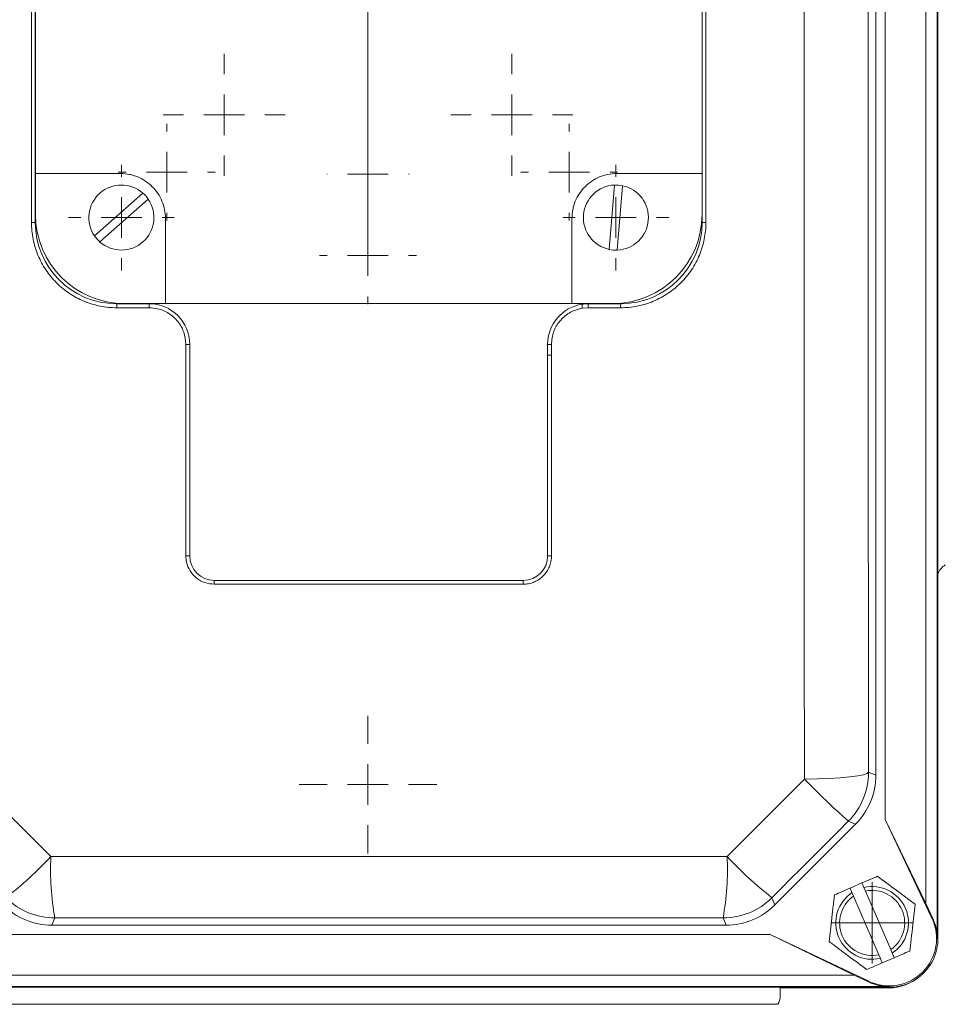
# Model space of a CAD drawing. Header units: millimetres. Extents: x 62 to 845, y 148 to 834.
# Tile 8 of 27: x 135 to 249, y 148 to 269. Entities that reach past the tile are written whole.
import ezdxf

# ---------------------------------------------------------------- set-up
doc = ezdxf.new("R2010")
doc.units = ezdxf.units.MM

# ---------------------------------------------------------------- blocks, each defined once
blk = doc.blocks.new('SW_CENTERMARKSYMBOL_6')
at = {"color": 0, "linetype": 'Continuous', "lineweight": 0}
for p, q in [((0, 5), (0, 7.5)), ((0, 0), (0, 2.5)), ((-5, 0), (-7.5, 0)), ((0, 0), (-2.5, 0)), ((0, 0), (0, -2.5)), ((0, 0), (2.5, 0)), ((5, 0), (7.5, 0)), ((0, -5), (0, -7.5))]:
    blk.add_line(p, q, dxfattribs=at)
blk = doc.blocks.new('SW_CENTERMARKSYMBOL_7')
at = {"color": 0, "linetype": 'Continuous', "lineweight": 0}
for p, q in [((0, 5), (0, 35)), ((0, 0), (0, 2.5)), ((-5, 0), (-35, 0)), ((0, 0), (-2.5, 0)), ((0, 0), (0, -2.5)), ((0, 0), (2.5, 0)), ((5, 0), (35, 0)), ((0, -5), (0, -35))]:
    blk.add_line(p, q, dxfattribs=at)
blk = doc.blocks.new('SW_CENTERMARKSYMBOL_9')
at = {"color": 0, "linetype": 'Continuous', "lineweight": 0}
for p, q in [((0, 5), (0, 7.5)), ((0, 0), (0, 2.5)), ((-5, 0), (-7.5, 0)), ((0, 0), (-2.5, 0)), ((0, 0), (0, -2.5)), ((0, 0), (2.5, 0)), ((5, 0), (7.5, 0)), ((0, -5), (0, -7.5))]:
    blk.add_line(p, q, dxfattribs=at)
blk = doc.blocks.new('SW_CENTERMARKSYMBOL_19')
at = {"color": 0, "linetype": 'Continuous', "lineweight": 0}
for p, q in [((0, 5), (0, 5.95)), ((0, 0), (0, 2.5)), ((-5, 0), (-5.95, 0)), ((0, 0), (-2.5, 0)), ((0, 0), (0, -2.5)), ((0, 0), (2.5, 0)), ((5, 0), (5.95, 0)), ((0, -5), (0, -5.95))]:
    blk.add_line(p, q, dxfattribs=at)
blk = doc.blocks.new('SW_CENTERMARKSYMBOL_20')
at = {"color": 0, "linetype": 'Continuous', "lineweight": 0}
for p, q in [((0, 5), (0, 5.95)), ((0, 0), (0, 2.5)), ((-5, 0), (-5.95, 0)), ((0, 0), (-2.5, 0)), ((0, 0), (0, -2.5)), ((0, 0), (2.5, 0)), ((5, 0), (5.95, 0)), ((0, -5), (0, -5.95))]:
    blk.add_line(p, q, dxfattribs=at)
blk = doc.blocks.new('SW_CENTERMARKSYMBOL_21')
at = {"color": 0, "linetype": 'Continuous', "lineweight": 0}
for p, q in [((0, 5), (0, 5.05)), ((0, 0), (0, 2.5)), ((-5, 0), (-5.05, 0)), ((0, 0), (-2.5, 0)), ((0, 0), (0, -2.5)), ((0, 0), (2.5, 0)), ((5, 0), (5.05, 0)), ((0, -5), (0, -5.05))]:
    blk.add_line(p, q, dxfattribs=at)
blk = doc.blocks.new('SW_CENTERMARKSYMBOL_22')
at = {"color": 0, "linetype": 'Continuous', "lineweight": 0}
for p, q in [((0, 5), (0, 5.95)), ((0, 0), (0, 2.5)), ((-5, 0), (-5.95, 0)), ((0, 0), (-2.5, 0)), ((0, 0), (0, -2.5)), ((0, 0), (2.5, 0)), ((5, 0), (5.95, 0)), ((0, -5), (0, -5.95))]:
    blk.add_line(p, q, dxfattribs=at)
blk = doc.blocks.new('SW_CENTERMARKSYMBOL_24')
at = {"color": 0, "linetype": 'Continuous', "lineweight": 0}
for p, q in [((0, 5), (0, 8.47)), ((0, 0), (0, 2.5)), ((-5, 0), (-8.47, 0)), ((0, 0), (-2.5, 0)), ((0, 0), (0, -2.5)), ((0, 0), (2.5, 0)), ((5, 0), (8.47, 0)), ((0, -5), (0, -8.47))]:
    blk.add_line(p, q, dxfattribs=at)
blk = doc.blocks.new('SW_CENTERMARKSYMBOL_27')
at = {"color": 0, "linetype": 'Continuous', "lineweight": 0}
for p, q in [((0, 2.5), (0, 5)), ((0, 0), (0, 2.5)), ((-2.5, 0), (-5, 0)), ((0, 0), (-2.5, 0)), ((0, 0), (0, -2.5)), ((0, 0), (2.5, 0)), ((2.5, 0), (5, 0)), ((0, -2.5), (0, -5))]:
    blk.add_line(p, q, dxfattribs=at)
blk = doc.blocks.new('SW_CENTERMARKSYMBOL_28')
at = {"color": 0, "linetype": 'Continuous', "lineweight": 0}
for p, q in [((0, 5), (0, 6.5)), ((0, 0), (0, 2.5)), ((-5, 0), (-6.5, 0)), ((0, 0), (-2.5, 0)), ((0, 0), (0, -2.5)), ((0, 0), (2.5, 0)), ((5, 0), (6.5, 0)), ((0, -5), (0, -6.5))]:
    blk.add_line(p, q, dxfattribs=at)
blk = doc.blocks.new('SW_CENTERMARKSYMBOL_31')
at = {"color": 0, "linetype": 'Continuous', "lineweight": 0}
for p, q in [((0, 5), (0, 6.5)), ((0, 0), (0, 2.5)), ((-5, 0), (-6.5, 0)), ((0, 0), (-2.5, 0)), ((0, 0), (0, -2.5)), ((0, 0), (2.5, 0)), ((5, 0), (6.5, 0)), ((0, -5), (0, -6.5))]:
    blk.add_line(p, q, dxfattribs=at)

msp = doc.modelspace()

# ---------------------------------------------------------------- linework, layer by layer
at = {"color": 7, "linetype": 'Continuous', "lineweight": 15}
for p, q in [((247.82, 333.89), (247.82, 155.89)), ((247.9, 155.89), (247.9, 333.89)), ((247.91, 333.89), (247.91, 155.89)), ((246.41, 329.58), (246.41, 160.2)), ((241.41, 319.25), (241.41, 170.53)), ((240.27, 175.94), (240.27, 313.83)), ((136.44, 243.89), (136.44, 305.84)), ((136.91, 305.89), (136.91, 243.89)), ((218.91, 243.89), (218.91, 305.89)), ((219.38, 305.84), (219.38, 243.89)), ((136.92, 249.89), (136.92, 299.89)), ((218.9, 299.89), (218.9, 249.89)), ((136.92, 249.89), (147.41, 249.89)), ((136.92, 244.89), (136.92, 249.89)), ((208.41, 249.89), (218.9, 249.89)), ((218.9, 249.89), (218.9, 244.89)), ((207.48, 240.57), (208.15, 248.48)), ((209.14, 248.4), (208.48, 240.49)), ((144.2, 242.22), (150.14, 247.49)), ((150.8, 246.74), (144.86, 241.48)), ((152.91, 244.39), (152.91, 233.9)), ((202.91, 233.9), (202.91, 244.39)), ((146.91, 233.89), (150.91, 233.89)), ((152.91, 233.9), (147.91, 233.9)), ((202.91, 233.9), (152.91, 233.9)), ((207.91, 233.9), (202.91, 233.9)), ((204.91, 233.89), (208.91, 233.89)), ((150.93, 233.4), (146.93, 233.4)), ((204.89, 233.4), (204.2, 233.34)), ((208.89, 233.4), (204.89, 233.4)), ((155.42, 202.92), (155.42, 228.9)), ((155.91, 228.89), (155.91, 202.89)), ((199.91, 227.56), (199.91, 228.89)), ((199.91, 202.89), (199.91, 227.56)), ((200.39, 227.57), (200.39, 202.92)), ((158.91, 199.89), (196.91, 199.89)), ((196.89, 199.42), (158.92, 199.42)), ((239.38, 176.31), (240.27, 175.94)), ((227.86, 160.01), (237.78, 169.93)), ((237.78, 169.93), (236.89, 170.3)), ((241.41, 170.53), (247.17, 158.39)), ((246.41, 160.2), (241.41, 170.53)), ((237.1, 162.08), (238.57, 162.71)), ((239, 161.72), (238.81, 162.16)), ((237.34, 161.53), (237.53, 161.08)), ((237.53, 161.08), (240.64, 153.88)), ((242.1, 154.52), (239, 161.72)), ((227.49, 160.9), (227.86, 160.01)), ((247.25, 158.42), (246.41, 160.2)), ((139.33, 158.41), (138.96, 157.52)), ((138.96, 157.52), (221.85, 157.52)), ((221.85, 157.52), (221.48, 158.41)), ((247.17, 158.39), (247.25, 158.42)), ((227.27, 156.39), (133.54, 156.39)), ((239.41, 150.63), (227.27, 156.39)), ((227.27, 156.39), (237.6, 151.39)), ((247.82, 155.89), (247.9, 155.89)), ((240.64, 153.88), (240.83, 153.44)), ((242.3, 154.07), (242.1, 154.52)), ((242.53, 153.53), (241.06, 152.89)), ((237.6, 151.39), (123.21, 151.39)), ((237.6, 151.39), (239.37, 150.55)), ((239.41, 150.63), (239.37, 150.55)), ((241.91, 149.98), (118.91, 149.98)), ((118.91, 149.89), (241.91, 149.89)), ((241.91, 149.89), (118.91, 149.89)), ((228.51, 149.81), (241.82, 149.81)), ((228.51, 148.8), (228.51, 149.81)), ((241.91, 149.98), (241.91, 149.89)), ((228.24, 147.8), (127.4, 147.8))]:
    msp.add_line(p, q, dxfattribs=at)
at = {"color": 7, "linetype": 'Continuous', "lineweight": 15, "flags": 128}
for points in [[(231.5, 175.47), (231.48, 192.79), (231.47, 210.14), (231.46, 227.51), (231.46, 244.89), (231.46, 262.27), (231.47, 279.64), (231.48, 296.99), (231.5, 314.31)], [(239.38, 313.46), (239.36, 296.36), (239.35, 279.22), (239.34, 262.06), (239.34, 244.89), (239.34, 227.72), (239.35, 210.56), (239.36, 193.42), (239.38, 176.31)], [(129.31, 175.47), (130.5, 174.28), (131.69, 173.09), (132.88, 171.9), (134.07, 170.71), (135.26, 169.52), (136.45, 168.33), (137.63, 167.14), (138.82, 165.95)], [(221.99, 165.95), (223.18, 167.14), (224.37, 168.33), (225.56, 169.52), (226.74, 170.71), (227.93, 171.9), (229.12, 173.09), (230.31, 174.28), (231.5, 175.47)], [(231.5, 175.47), (233.06, 175.5), (234.53, 175.55), (235.89, 175.63), (237.07, 175.74), (238.04, 175.86), (238.76, 176.01), (239.21, 176.16), (239.38, 176.31)], [(236.89, 170.3), (235.72, 169.13), (234.54, 167.95), (233.37, 166.77), (232.19, 165.6), (231.02, 164.42), (229.84, 163.25), (228.67, 162.07), (227.49, 160.9)], [(138.82, 165.95), (149.21, 165.96), (159.6, 165.96), (170, 165.96), (180.41, 165.96), (190.81, 165.96), (201.21, 165.96), (211.6, 165.96), (221.99, 165.95)], [(221.48, 158.41), (211.22, 158.41), (200.95, 158.42), (190.68, 158.42), (180.41, 158.42), (170.13, 158.42), (159.86, 158.42), (149.59, 158.41), (139.33, 158.41)]]:
    msp.add_lwpolyline(points, dxfattribs=at)
at = {"color": 7, "linetype": 'Continuous', "lineweight": 15}
for centre, radius, start, end in [((147.5, 244.48), 4, 48.7166, 214.3551), ((208.31, 244.48), 4, 92.3805, 258.019), ((208.31, 244.48), 4, 78.019, 92.3805), ((208.31, 244.48), 4, 272.3805, 78.019), ((147.5, 244.48), 4, 34.3551, 48.7166), ((147.5, 244.48), 4, 228.7166, 34.3551), ((147.91, 244.89), 10.99, 180, 270), ((207.91, 244.89), 10.99, 270, 0), ((136.55, 163.92), 79.97, 89.7447, 90.0804), ((146.91, 243.89), 10, 180, 270), ((208.91, 243.89), 10, 270, 0), ((219.26, 162.74), 81.14, 89.9201, 90.2535), ((147.5, 244.48), 4, 214.3551, 228.7166), ((208.31, 244.48), 4, 258.019, 272.3805), ((144.36, 233.52), 2.58, 357.3012, 8.2662), ((148.01, 233.52), 2.92, 357.6186, 7.2849), ((150.91, 228.89), 5, 0, 90), ((204.91, 228.89), 5, 98.862, 180), ((204.91, 228.89), 5, 90, 98.862), ((208.05, 234.07), 3.92, 183.4691, 190.621), ((208.4, 233.52), 3.51, 173.944, 181.9832), ((211.91, 233.52), 3.02, 172.9606, 182.3019), ((155.54, 223.68), 5.22, 85.995, 91.2918), ((200.29, 222.82), 6.08, 89.0626, 93.6362), ((200.27, 222.7), 4.87, 88.5993, 94.3179), ((155.54, 200.91), 2.01, 79.538, 93.3457), ((158.91, 202.89), 3, 180, 270), ((196.91, 202.89), 3, 270, 0), ((200.27, 200.89), 2.03, 86.6464, 100.4177), ((155.2, 199.53), 3.72, 358.2797, 5.4804), ((201.74, 199.53), 4.85, 175.7912, 181.3228), ((302.54, 244.17), 98.82, 224.0424, 228.3724), ((230.88, 176.31), 8.5, 315.0044, 359.9956), ((103.25, 199.19), 48.68, 308.1386, 316.9403), ((170.43, 164.28), 31.65, 176.9741, 190.6877), ((190.38, 164.28), 31.65, 349.3123, 3.0259), ((257.56, 199.19), 48.68, 223.0597, 231.8614), ((239.82, 157.8), 4.47, 303.6216, 103.0228), ((239.82, 157.8), 4.47, 123.6216, 283.0228), ((239.82, 157.8), 4, 124.8592, 281.7852), ((239.82, 157.8), 4, 304.8592, 101.7852), ((139.33, 166.91), 8.5, 225.0043, 269.9957), ((221.48, 166.91), 8.5, 270.0043, 314.9957), ((241.91, 155.89), 5.83, 244.6063, 25.3937), ((241.91, 155.89), 5.91, 0, 25.3937), ((241.91, 155.89), 6, 270, 0), ((241.91, 155.89), 6, 270, 0), ((241.82, 155.8), 5.99, 270, 310.7189), ((241.91, 155.89), 5.91, 244.6063, 270)]:
    msp.add_arc(centre, radius, start, end, dxfattribs=at)
for centre, major_axis, ratio, start_param, end_param in [((249.81, 200.05), (-1.42, 1.42), 0.998783, 6.015093, 6.754131), ((231.77, 175.94), (7.85, -3.25), 0.999894, 5.890524, 6.675847), ((138.96, 166.02), (-3.25, -7.85), 0.999894, 5.890524, 6.675847), ((221.85, 166.02), (3.25, -7.85), 0.999894, 5.890524, 6.675847), ((226.48, 148.8), (2.03, 0), 0.984808, 5.759587, 6.283185)]:
    msp.add_ellipse(centre, major_axis=major_axis, ratio=ratio, start_param=start_param, end_param=end_param, dxfattribs=at)
for points, knots in [([(147.41, 249.89), (147.77, 249.89), (148.12, 249.85), (148.65, 249.75), (148.82, 249.7), (149.17, 249.6), (149.34, 249.54), (149.84, 249.33), (150.16, 249.16), (150.76, 248.76), (151.04, 248.53), (151.55, 248.02), (151.78, 247.75), (152.18, 247.14), (152.35, 246.83), (152.62, 246.16), (152.73, 245.82), (152.87, 245.11), (152.91, 244.75), (152.91, 244.39)], [0, 0, 0, 0, 0.125, 0.125, 0.1875, 0.1875, 0.25, 0.25, 0.375, 0.375, 0.5, 0.5, 0.625, 0.625, 0.75, 0.75, 0.875, 0.875, 1, 1, 1, 1]), ([(202.91, 244.39), (202.91, 244.75), (202.94, 245.11), (203.05, 245.63), (203.09, 245.81), (203.19, 246.15), (203.25, 246.32), (203.46, 246.82), (203.63, 247.14), (204.03, 247.74), (204.26, 248.02), (204.77, 248.53), (205.05, 248.76), (205.65, 249.16), (205.97, 249.33), (206.63, 249.61), (206.98, 249.71), (207.69, 249.85), (208.04, 249.89), (208.41, 249.89)], [0, 0, 0, 0, 0.125, 0.125, 0.1875, 0.1875, 0.25, 0.25, 0.375, 0.375, 0.5, 0.5, 0.625, 0.625, 0.75, 0.75, 0.875, 0.875, 1, 1, 1, 1]), ([(146.93, 233.4), (146.24, 233.4), (145.56, 233.46), (144.55, 233.66), (144.22, 233.75), (143.56, 233.95), (143.23, 234.06), (142.28, 234.46), (141.68, 234.78), (140.82, 235.35), (140.55, 235.55), (140.01, 235.99), (139.76, 236.22), (139.03, 236.95), (138.6, 237.48), (138.02, 238.33), (137.84, 238.63), (137.52, 239.24), (137.22, 239.86), (136.99, 240.5), (136.79, 241.16), (136.71, 241.49), (136.51, 242.51), (136.44, 243.2), (136.44, 243.89)], [0, 0, 0, 0, 0.125, 0.125, 0.1875, 0.1875, 0.25, 0.25, 0.375, 0.375, 0.4375, 0.4375, 0.5, 0.5, 0.625, 0.625, 0.6875, 0.6875, 0.75, 0.8125, 0.8125, 0.875, 0.875, 1, 1, 1, 1]), ([(219.38, 243.89), (219.38, 243.2), (219.31, 242.51), (219.11, 241.51), (219.03, 241.18), (218.83, 240.52), (218.71, 240.19), (218.32, 239.24), (217.99, 238.63), (217.42, 237.78), (217.22, 237.5), (216.78, 236.97), (216.55, 236.71), (215.82, 235.99), (215.29, 235.55), (214.43, 234.98), (214.14, 234.8), (213.53, 234.47), (212.91, 234.18), (212.27, 233.95), (211.61, 233.75), (211.28, 233.67), (210.26, 233.46), (209.58, 233.4), (208.89, 233.4)], [0, 0, 0, 0, 0.125, 0.125, 0.1875, 0.1875, 0.25, 0.25, 0.375, 0.375, 0.4375, 0.4375, 0.5, 0.5, 0.625, 0.625, 0.6875, 0.6875, 0.75, 0.8125, 0.8125, 0.875, 0.875, 1, 1, 1, 1]), ([(155.42, 228.9), (155.37, 229.4), (155.27, 230.41), (154.5, 231.76), (153.36, 232.78), (152.1, 233.32), (151.26, 233.37), (150.93, 233.4)], [0, 0, 0, 0, 0.214445, 0.428893, 0.643288, 0.857762, 1, 1, 1, 1]), ([(204.2, 233.34), (203.87, 233.27), (203.05, 233.08), (201.88, 232.35), (200.91, 231.17), (200.45, 229.95), (200.4, 229.17), (200.39, 228.9)], [0, 0, 0, 0, 0.15841, 0.396513, 0.634384, 0.87114, 1, 1, 1, 1]), ([(200.39, 228.9), (200.39, 228.57), (200.39, 228.12), (200.39, 227.68), (200.39, 227.57)], [0, 0, 0, 0, 0.753483, 1, 1, 1, 1]), ([(158.92, 199.42), (158.53, 199.46), (157.74, 199.54), (156.7, 200.14), (155.91, 201.02), (155.48, 202), (155.44, 202.66), (155.42, 202.92)], [0, 0, 0, 0, 0.214183, 0.42837, 0.642468, 0.856744, 1, 1, 1, 1]), ([(200.39, 202.92), (200.39, 202.69), (200.37, 202.46), (200.28, 202.01), (200.21, 201.79), (200.04, 201.37), (199.93, 201.17), (199.68, 200.79), (199.53, 200.61), (199.21, 200.29), (199.03, 200.14), (198.65, 199.88), (198.45, 199.78), (198.03, 199.6), (197.81, 199.53), (197.35, 199.44), (197.12, 199.42), (196.89, 199.42)], [0, 0, 0, 0, 0.125, 0.125, 0.25, 0.25, 0.375, 0.375, 0.5, 0.5, 0.625, 0.625, 0.75, 0.75, 0.875, 0.875, 1, 1, 1, 1]), ([(240.49, 163.53), (240.18, 163.4), (239.86, 163.26), (239.22, 162.99), (238.9, 162.85), (238.57, 162.71)], [0, 0, 0, 0, 0.5, 0.5, 1, 1, 1, 1]), ([(240.49, 163.53), (241.25, 162.97), (242.01, 162.4), (243, 161.67), (243.2, 161.52), (243.59, 161.23), (243.78, 161.08), (244.36, 160.65), (244.74, 160.37), (245.12, 160.09)], [0, 0, 0, 0, 0.5, 0.5, 0.625, 0.625, 0.75, 0.75, 1, 1, 1, 1]), ([(234.52, 155.51), (234.63, 156.45), (234.74, 157.4), (234.88, 158.62), (234.91, 158.87), (234.97, 159.35), (234.99, 159.59), (235.08, 160.31), (235.13, 160.78), (235.19, 161.25)], [0, 0, 0, 0, 0.5, 0.5, 0.625, 0.625, 0.75, 0.75, 1, 1, 1, 1]), ([(245.12, 160.09), (245.01, 159.15), (244.9, 158.2), (244.76, 156.98), (244.73, 156.74), (244.67, 156.25), (244.64, 156.01), (244.56, 155.29), (244.5, 154.82), (244.45, 154.35)], [0, 0, 0, 0, 0.5, 0.5, 0.625, 0.625, 0.75, 0.75, 1, 1, 1, 1]), ([(239.15, 152.07), (238.39, 152.63), (237.62, 153.2), (236.64, 153.93), (236.44, 154.08), (236.05, 154.37), (235.86, 154.52), (235.28, 154.95), (234.9, 155.23), (234.52, 155.51)], [0, 0, 0, 0, 0.5, 0.5, 0.625, 0.625, 0.75, 0.75, 1, 1, 1, 1]), ([(244.45, 154.35), (244.14, 154.22), (243.82, 154.08), (243.18, 153.8), (242.86, 153.67), (242.53, 153.53)], [0, 0, 0, 0, 0.5, 0.5, 1, 1, 1, 1])]:
    msp.add_open_spline(points, degree=3, knots=knots, dxfattribs=at)
for points in [[(238.81, 162.16), (238.73, 162.34), (238.65, 162.53), (238.57, 162.71)], [(237.1, 162.08), (236.45, 161.79), (235.81, 161.52), (235.19, 161.25)], [(237.1, 162.08), (237.18, 161.89), (237.26, 161.71), (237.34, 161.53)], [(242.53, 153.53), (242.45, 153.71), (242.37, 153.89), (242.3, 154.07)], [(241.06, 152.89), (240.41, 152.61), (239.77, 152.34), (239.15, 152.07)], [(240.83, 153.44), (240.91, 153.26), (240.98, 153.08), (241.06, 152.89)]]:
    msp.add_open_spline(points, degree=3, dxfattribs=at)

# ---------------------------------------------------------------- block references
at = {"color": 7, "linetype": 'Continuous', "lineweight": 0}
for name, p in [('SW_CENTERMARKSYMBOL_7', (177.82, 274.8)), ('SW_CENTERMARKSYMBOL_6', (160.14, 257.12)), ('SW_CENTERMARKSYMBOL_9', (195.5, 257.12)), ('SW_CENTERMARKSYMBOL_22', (153.07, 250.05)), ('SW_CENTERMARKSYMBOL_19', (202.57, 250.05)), ('SW_CENTERMARKSYMBOL_21', (177.82, 249.8)), ('SW_CENTERMARKSYMBOL_28', (147.5, 244.48)), ('SW_CENTERMARKSYMBOL_31', (208.31, 244.48)), ('SW_CENTERMARKSYMBOL_20', (177.82, 239.8)), ('SW_CENTERMARKSYMBOL_24', (177.82, 174.8)), ('SW_CENTERMARKSYMBOL_27', (239.82, 157.8))]:
    msp.add_blockref(name, p, dxfattribs=at)

doc.saveas('drawing.dxf')
